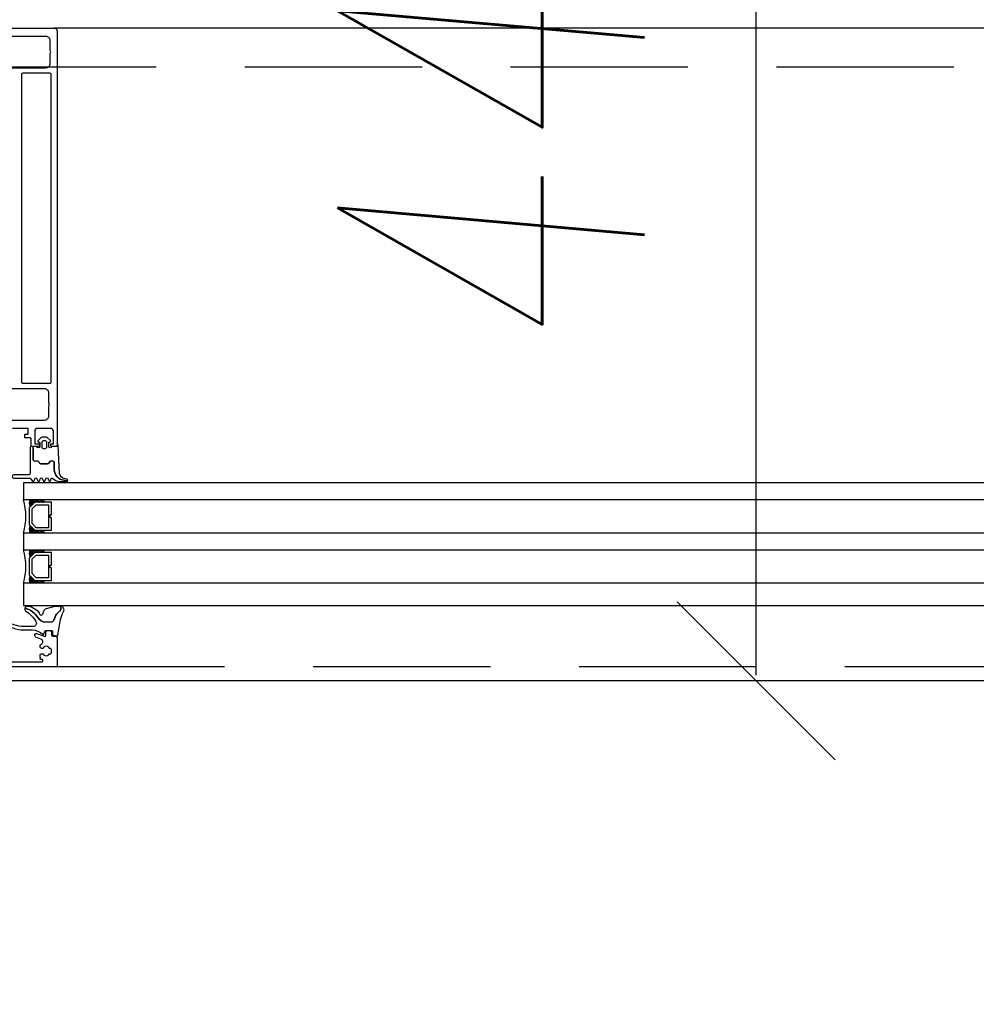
# Model space of a CAD drawing. Header units: millimetres. Extents: x 247761 to 294611, y 172579 to 236863.
# Tile 243 of 256: x 269555 to 269897, y 174499 to 174852. Entities that reach past the tile are written whole.
import ezdxf

# ---------------------------------------------------------------- set-up
doc = ezdxf.new("R2010")
doc.units = ezdxf.units.MM
doc.linetypes.add('ČÁRKOVANÁ', pattern=[19.05, 12.7, -6.35])
for name, color, linetype in [('FASÁDA DETAILNÍ', 4, 'Continuous'), ('KOTY 50', 7, 'Continuous'), ('NOVA', 240, 'Continuous')]:
    doc.layers.add(name, color=color, linetype=linetype)
doc.styles.add('CS-ROMANS', font='romans.shx', dxfattribs={"width": 0.75, "oblique": 5})
doc.dimstyles.new('A_KÓTA_50', dxfattribs={"dimtxt": 110, "dimasz": 2, "dimexe": 100, "dimexo": 1500, "dimgap": 40, "dimtad": 1, "dimrnd": 1, "dimdsep": 46, "dimtxsty": 'CS-ROMANS', "dimblk": 'KOT_CARA20', "dimcen": 45, "dimse1": 1, "dimse2": 1, "dimclrd": 256, "dimclre": 256, "dimclrt": 256, "dimadec": 0, "dimazin": 0, "dimtfac": 1, "dimtix": 1, "dimtmove": 2, "dimatfit": 3, "dimldrblk": 'OBLIQUE', "dimfxl": 0, "dimtolj": 1, "dimarcsym": 0})

# ---------------------------------------------------------------- blocks, each defined once
blk = doc.blocks.new('284336')
for points in [[(-0.7, -9.6), (-10, -9.6, 0.414511), (-10.51, -10.11), (-10.51, -15.51, -1), (-11.69, -15.51), (-11.69, -9.6), (-12.69, -8.95, -0.668884), (-12.6, -8.23), (-11.99, -8.01, 0.766384), (-11.99, -7.21), (-12.6, -6.99, -0.76831), (-12.6, -6.23), (-11.99, -6.01, 0.766384), (-11.99, -5.21), (-12.6, -4.99, -0.76831), (-12.6, -4.23), (-11.99, -4.01, 0.766384), (-11.99, -3.21), (-12.6, -2.99, -0.877523), (-12.5, -2.22), (-12.1, -2.22, 0.698129), (-11.83, -1.5, -0.220231), (-12.89, 0.78), (-12.89, 3.45, -0.157143), (-12.82, 3.68), (-12.69, 3.42, -0.067482), (-12.48, 2.53, 0.393136), (-8.66, -1.02), (-6.1, -1.02, -0.414214), (-5.61, -1.51), (-5.61, -2.22, -0.267949), (-5.85, -2.65), (-6.35, -2.93, 0.267949), (-6.61, -3.38), (-6.61, -5.84, 0.267949), (-6.35, -6.29), (-5.85, -6.57, -0.267949), (-5.61, -7), (-5.61, -8.11, 0.414215), (-5.1, -8.62), (-0.41, -8.62), (-0.41, -9.31, -0.414212), (-0.7, -9.6)], [(-0.41, 0), (-0.41, -2, 0.990243), (-0.4, -3.02), (0.9, -3.02, 0.414214), (1.21, -2.71), (1.21, -2.61, -0.668123), (1.71, -2.4), (2.75, -3.45, -0.199004), (2.89, -3.79), (2.89, -5.43, -0.199038), (2.75, -5.77), (1.71, -6.82, -0.668191), (1.21, -6.61), (1.21, -6.51, 0.414214), (0.9, -6.2), (-0.4, -6.2, 0.990269), (-0.41, -7.22), (-0.41, -8.6), (-5.1, -8.6, -0.414215), (-5.59, -8.11), (-5.59, -7, 0.267949), (-5.84, -6.56), (-6.34, -6.27, -0.267949), (-6.59, -5.84), (-6.59, -3.38, -0.267949), (-6.34, -2.95), (-5.84, -2.66, 0.267949), (-5.59, -2.22), (-5.59, -1.51, 0.414214), (-6.1, -1), (-8.66, -1, -0.393156), (-12.46, 2.53, 0.067572), (-12.67, 3.43), (-12.8, 3.7, -0.637545), (-12.12, 3.53), (-11.92, 2.53, 0.344315), (-10.06, 0.91), (0, 0.38, -0.406913), (0.39, 0), (-0.41, 0)], [(1.7, -4.31, 0.414235), (1.2, -3.81), (-0.7, -3.81, 0.414214), (-1.2, -4.31), (-1.2, -4.91, 0.414214), (-0.7, -5.41), (1.2, -5.41, 0.414235), (1.7, -4.91), (1.7, -4.31)]]:
    blk.add_lwpolyline(points, format="xyb", close=True)
blk = doc.blocks.new('433270')
blk.add_lwpolyline([(1, 0, 0.414364), (0, -1), (0, -1.4, 0.255924), (0.23, -1.83, -0.547723), (0.23, -3.17, 0.255924), (0, -3.6), (0, -14.6, 0.414214), (0.3, -14.9), (1.2, -14.9, 0.414214), (1.7, -14.4), (1.7, -10.3, -0.414214), (2, -10), (6, -10, 0.414248), (7, -9), (7, -7.7, 0.414179), (6.5, -7.2), (5.7, -7.2, 0.414232), (5.4, -7.5), (5.4, -8.2, -0.414198), (5.1, -8.5), (2.8, -8.5, -0.414204), (1.8, -7.5), (1.8, -4.49, -0.147432), (1.97, -3.94, 0.147461), (2.4, -2.5), (2.4, -2.3, -0.414214), (2.9, -1.8), (21.87, -1.8, -0.668178), (22.22, -2.65), (22.16, -2.72, 1), (21.59, -3.29), (21.52, -3.35, 0.198912), (21.38, -3.71), (21.38, -4.05, 0.414214), (22.08, -4.75), (22.38, -4.75, 0.576988), (22.64, -4.3, -0.311246), (24.56, -4.3, 0.576988), (24.82, -4.75), (25.3, -4.75, -0.260065), (25.3, -6.65), (24.82, -6.65, 0.576988), (24.56, -7.1, -0.311246), (22.64, -7.1, 0.576988), (22.38, -6.65), (22.08, -6.65, 0.414214), (21.38, -7.35), (21.38, -7.61, 0.267949), (21.63, -8.04), (21.89, -8.2, -0.637047), (21.73, -10), (19.83, -10.7, 0.315299), (19.5, -11.17), (19.5, -11.49, 0.520567), (20.17, -11.96), (22.83, -10.99, -0.520567), (23.5, -11.46), (23.5, -12.5, 0.414062), (24, -13), (25, -13, 0.414186), (25.5, -12.5), (25.5, -11.5, -0.414182), (26, -11), (27, -11, 0.414214), (27.5, -10.5), (27.5, -0.5, 0.414214), (27, 0), (1, 0)], format="xyb", close=True)
blk = doc.blocks.new('284325')
for points in [[(0.84, -5.23, -0.560316), (0.94, -4.73), (1.94, -4.36, 0.3153), (2.14, -4.08), (2.14, -1.89, 0.451558), (1.8, -1.59), (0.9, -1.7, -0.399586), (0.57, -1.46), (0.3, -0.07, -0.415977), (0.53, 0.29, 0.024107), (6.15, 1.24, 0.076636), (8.99, 2.34, -0.577615), (10.79, 1.3), (10.02, 1.37, 0.283171), (9.08, 0.9, -0.168429), (7.07, -0.74), (5.9, -1.16, 0.315302), (5.24, -2.1), (5.24, -4.21, 0.269719), (6.76, -6.82, -0.194797), (10.18, -11.53, -0.342663), (9.17, -11.17, 0.119207), (5.43, -7.59, 0.578571), (3.63, -8.62), (3.63, -11.77, 0.176415), (6.16, -18.72, -1), (5.24, -19.49, -0.176415), (2.43, -11.77), (2.43, -8.89, 0.208286), (0.84, -5.23)], [(8.95, -6.65), (10.32, -8.78, -0.134555), (10.79, -10.63, -0.339795), (10.19, -11.53, 0.194788), (6.76, -6.81, -0.269736), (5.25, -4.21), (5.25, -2.1, -0.315302), (5.9, -1.17), (7.07, -0.74, 0.168429), (9.09, 0.89, -0.283167), (10.01, 1.36), (10.79, 1.29), (10.79, -0.74, -0.070852), (10.71, -1.3), (9.95, -3.93, -0.241839), (9.08, -4.83), (7.93, -5.22, 0.836024), (8.08, -6.19), (8.11, -6.19, -0.255349), (8.95, -6.65)]]:
    blk.add_lwpolyline(points, format="xyb", close=True)
blk = doc.blocks.new('A$C69D17D4D')
at = {"layer": 'FASÁDA DETAILNÍ'}
for p, q in [((-2965.5, 1478), (-5077.5, 1478)), ((-2240.5, 1478), (-5077.5, 1478)), ((-5088.5, 1315), (-5088.5, 1309)), ((-2188.5, 1315), (-5088.5, 1315)), ((-5088.5, 1309), (-2229.5, 1309)), ((-5088.5, 1297), (-5088.5, 1291)), ((-2188.5, 1297), (-5088.5, 1297)), ((-5088.5, 1291), (-2229.5, 1291)), ((-5088.5, 1279), (-5088.5, 1271)), ((-2187.93, 1279), (-5088.5, 1279)), ((-5088.5, 1271), (-2229.5, 1271))]:
    blk.add_line(p, q, dxfattribs=at)
for points in [[(1656, 1244), (-24924, 1244), (-24924, 24924), (1656, 24924)], [(-5078.5, 1308), (-5084.5, 1308), (-5086.5, 1306), (-5086.5, 1300), (-5084.5, 1298), (-5078.5, 1298), (-5078.5, 1302.5), (-5079, 1302.5), (-5079, 1303.5), (-5078.5, 1303.5)], [(-5078.5, 1308), (-5084.5, 1308), (-5086.5, 1306), (-5086.5, 1300), (-5084.5, 1298), (-5078.5, 1298), (-5078.5, 1302.5), (-5079, 1302.5), (-5079, 1303.5), (-5078.5, 1303.5)], [(-5079.5, 1299), (-5079.5, 1307), (-5084.09, 1307), (-5085.5, 1305.59), (-5085.5, 1300.55), (-5084.09, 1299)], [(-5079.5, 1299), (-5079.5, 1307), (-5084.09, 1307), (-5085.5, 1305.59), (-5085.5, 1300.55), (-5084.09, 1299)], [(-5078.5, 1290), (-5084.5, 1290), (-5086.5, 1288), (-5086.5, 1282), (-5084.5, 1280), (-5078.5, 1280), (-5078.5, 1284.5), (-5079, 1284.5), (-5079, 1285.5), (-5078.5, 1285.5)], [(-5078.5, 1290), (-5084.5, 1290), (-5086.5, 1288), (-5086.5, 1282), (-5084.5, 1280), (-5078.5, 1280), (-5078.5, 1284.5), (-5079, 1284.5), (-5079, 1285.5), (-5078.5, 1285.5)], [(-5079.5, 1281), (-5079.5, 1289), (-5084.09, 1289), (-5085.5, 1287.59), (-5085.5, 1282.55), (-5084.09, 1281)], [(-5079.5, 1281), (-5079.5, 1289), (-5084.09, 1289), (-5085.5, 1287.59), (-5085.5, 1282.55), (-5084.09, 1281)]]:
    blk.add_lwpolyline(points, close=True, dxfattribs=at)
at = {"layer": 'FASÁDA DETAILNÍ', "linetype": 'ČÁRKOVANÁ', "ltscale": 5}
blk.add_lwpolyline([(1651, 1249), (-24919, 1249), (-24919, 24919), (1651, 24919)], close=True, dxfattribs=at)
at = {"layer": 'FASÁDA DETAILNÍ', "color": 7, "linetype": 'ČÁRKOVANÁ', "ltscale": 5}
blk.add_lwpolyline([(1436, 1464), (-24704, 1464), (-24704, 24704), (1436, 24704)], close=True, dxfattribs=at)
at = {"layer": 'FASÁDA DETAILNÍ'}
for points in [[(-5099.36, 1337.5), (-5080.99, 1337.5, 0.414214), (-5079.49, 1339), (-5079.49, 1342.5, 0.399985), (-5079.49, 1343.5), (-5079.49, 1347.2, 0.414214), (-5080.99, 1348.7), (-5099.36, 1348.7, -0.13165)], [(-5099.35, 1463.8), (-5080.49, 1463.8, 0.414232), (-5078.99, 1465.3), (-5078.99, 1469.01, 0.399985), (-5078.99, 1470.01), (-5078.99, 1473.5, 0.414232), (-5080.49, 1475), (-5099.35, 1475, -0.116937)], [(-5103, 1478), (-5077.5, 1478, -0.414214), (-5076.5, 1477), (-5076.5, 1477), (-5076.5, 1328.5, -0.414214), (-5077, 1328), (-5078.3, 1328, -0.41422), (-5078.8, 1328.5), (-5078.8, 1329), (-5077.8, 1329), (-5077.8, 1333.5, 0.414214), (-5078.8, 1334.5), (-5083.5, 1334.5, 0.414214), (-5084.5, 1333.5), (-5084.5, 1329), (-5082.8, 1329), (-5082.8, 1328.5, -0.414201), (-5083.3, 1328), (-5085.3, 1328, -0.414214), (-5085.8, 1328.5), (-5085.8, 1330.64, 0.414214), (-5086.3, 1331.14), (-5088.1, 1331.14), (-5088.1, 1332.39), (-5086.9, 1332.39), (-5086.9, 1334.2, 0.414214), (-5087.2, 1334.5), (-5092.5, 1334.5, 0.414167)], [(-5099.36, 1337.5), (-5080.99, 1337.5, 0.414214), (-5079.49, 1339), (-5079.49, 1342.5, 0.399985), (-5079.49, 1343.5), (-5079.49, 1347.2, 0.414214), (-5080.99, 1348.7), (-5099.36, 1348.7, -0.13165)], [(-5099.35, 1463.8), (-5080.49, 1463.8, 0.414232), (-5078.99, 1465.3), (-5078.99, 1469.01, 0.399985), (-5078.99, 1470.01), (-5078.99, 1473.5, 0.414232), (-5080.49, 1475), (-5099.35, 1475, -0.116937)], [(-5103, 1478), (-5077.5, 1478, -0.414214), (-5076.5, 1477), (-5076.5, 1477), (-5076.5, 1328.5, -0.414214), (-5077, 1328), (-5078.3, 1328, -0.41422), (-5078.8, 1328.5), (-5078.8, 1329), (-5077.8, 1329), (-5077.8, 1333.5, 0.414214), (-5078.8, 1334.5), (-5083.5, 1334.5, 0.414214), (-5084.5, 1333.5), (-5084.5, 1329), (-5082.8, 1329), (-5082.8, 1328.5, -0.414201), (-5083.3, 1328), (-5085.3, 1328, -0.414214), (-5085.8, 1328.5), (-5085.8, 1330.64, 0.414214), (-5086.3, 1331.14), (-5088.1, 1331.14), (-5088.1, 1332.39), (-5086.9, 1332.39), (-5086.9, 1334.2, 0.414214), (-5087.2, 1334.5), (-5092.5, 1334.5, 0.414167)]]:
    blk.add_lwpolyline(points, format="xyb", dxfattribs=at)
blk.add_lwpolyline([(-5078.6, 1351.2), (-5078.6, 1461.3, 0.414214), (-5079.1, 1461.8), (-5088.8, 1461.8, 0.414214), (-5089.3, 1461.3), (-5089.3, 1351.2, 0.414214), (-5088.8, 1350.7), (-5079.1, 1350.7, 0.414214), (-5078.6, 1351.2)], format="xyb", close=True, dxfattribs=at)
blk.add_lwpolyline([(-5078.6, 1351.2), (-5078.6, 1461.3, 0.414214), (-5079.1, 1461.8), (-5088.8, 1461.8, 0.414214), (-5089.3, 1461.3), (-5089.3, 1351.2, 0.414214), (-5088.8, 1350.7), (-5079.1, 1350.7, 0.414214), (-5078.6, 1351.2)], format="xyb", close=True, dxfattribs=at)
for centre, radius, start, end in [((-5110.39, 1303), 22.7, 344.6728, 15.3272), ((-5110.39, 1303), 22.7, 344.6728, 15.3272), ((-5082.95, 1307.65), 3.55, 157.591, 202.7062), ((-5082.95, 1307.65), 3.55, 157.591, 202.7062), ((-5083.32, 1307.76), 2.9, 154.7048, 204.6933), ((-5083.32, 1307.76), 2.9, 154.7048, 204.6933), ((-5083.66, 1307.93), 2.25, 151.5972, 208.4727), ((-5083.66, 1307.93), 2.25, 151.5972, 208.4727), ((-5083.91, 1308.08), 1.71, 147.3143, 212.7051), ((-5083.91, 1308.08), 1.71, 147.3143, 212.7051), ((-5084.07, 1308.21), 1.26, 141.5004, 218.0344), ((-5084.07, 1308.21), 1.26, 141.5004, 218.0344), ((-5084.16, 1308.36), 0.879, 133.5036, 226.0051), ((-5084.16, 1308.36), 0.879, 133.5036, 226.0051), ((-5084.15, 1308.5), 0.596, 123.0366, 236.9634), ((-5084.15, 1308.5), 0.596, 123.0366, 236.9634), ((-5083.85, 1308.5), 0.596, 123.0366, 236.9634), ((-5083.85, 1308.5), 0.596, 123.0366, 236.9634), ((-5083.56, 1308.5), 0.596, 123.0366, 236.9634), ((-5083.56, 1308.5), 0.596, 123.0366, 236.9634), ((-5083.27, 1308.5), 0.596, 123.0366, 236.9634), ((-5083.27, 1308.5), 0.596, 123.0366, 236.9634), ((-5082.98, 1308.5), 0.596, 123.0366, 236.9634), ((-5082.98, 1308.5), 0.596, 123.0366, 236.9634), ((-5082.68, 1308.5), 0.596, 123.0366, 236.9634), ((-5082.68, 1308.5), 0.596, 123.0366, 236.9634), ((-5082.39, 1308.5), 0.596, 123.0366, 236.9634), ((-5082.39, 1308.5), 0.596, 123.0366, 236.9634), ((-5082.1, 1308.5), 0.596, 123.0366, 236.9634), ((-5082.1, 1308.5), 0.596, 123.0366, 236.9634), ((-5081.81, 1308.5), 0.596, 123.0366, 236.9634), ((-5081.81, 1308.5), 0.596, 123.0366, 236.9634), ((-5081.51, 1308.5), 0.596, 123.0366, 236.9634), ((-5081.51, 1308.5), 0.596, 123.0366, 236.9634), ((-5081.22, 1308.5), 0.596, 123.0366, 236.9634), ((-5081.22, 1308.5), 0.596, 123.0366, 236.9634), ((-5080.93, 1308.5), 0.596, 123.0366, 236.9634), ((-5080.93, 1308.5), 0.596, 123.0366, 236.9634), ((-5080.64, 1308.5), 0.596, 123.0366, 236.9634), ((-5080.64, 1308.5), 0.596, 123.0366, 236.9634), ((-5082.95, 1298.35), 3.55, 157.2938, 202.409), ((-5082.95, 1298.35), 3.55, 157.2938, 202.409), ((-5083.32, 1298.24), 2.9, 155.3067, 205.2952), ((-5083.32, 1298.24), 2.9, 155.3067, 205.2952), ((-5083.66, 1298.07), 2.25, 151.5273, 208.4028), ((-5083.66, 1298.07), 2.25, 151.5273, 208.4028), ((-5083.91, 1297.92), 1.71, 147.2949, 212.6857), ((-5083.91, 1297.92), 1.71, 147.2949, 212.6857), ((-5084.07, 1297.79), 1.26, 141.9656, 218.4996), ((-5084.07, 1297.79), 1.26, 141.9656, 218.4996), ((-5084.16, 1297.64), 0.879, 133.9949, 226.4964), ((-5084.16, 1297.64), 0.879, 133.9949, 226.4964), ((-5084.15, 1297.5), 0.596, 123.0366, 236.9634), ((-5084.15, 1297.5), 0.596, 123.0366, 236.9634), ((-5083.85, 1297.5), 0.596, 123.0366, 236.9634), ((-5083.85, 1297.5), 0.596, 123.0366, 236.9634), ((-5083.56, 1297.5), 0.596, 123.0366, 236.9634), ((-5083.56, 1297.5), 0.596, 123.0366, 236.9634), ((-5083.27, 1297.5), 0.596, 123.0366, 236.9634), ((-5083.27, 1297.5), 0.596, 123.0366, 236.9634), ((-5082.98, 1297.5), 0.596, 123.0366, 236.9634), ((-5082.98, 1297.5), 0.596, 123.0366, 236.9634), ((-5082.68, 1297.5), 0.596, 123.0366, 236.9634), ((-5082.68, 1297.5), 0.596, 123.0366, 236.9634), ((-5082.39, 1297.5), 0.596, 123.0366, 236.9634), ((-5082.39, 1297.5), 0.596, 123.0366, 236.9634), ((-5082.1, 1297.5), 0.596, 123.0366, 236.9634), ((-5082.1, 1297.5), 0.596, 123.0366, 236.9634), ((-5081.81, 1297.5), 0.596, 123.0366, 236.9634), ((-5081.81, 1297.5), 0.596, 123.0366, 236.9634), ((-5081.51, 1297.5), 0.596, 123.0366, 236.9634), ((-5081.51, 1297.5), 0.596, 123.0366, 236.9634), ((-5081.22, 1297.5), 0.596, 123.0366, 236.9634), ((-5081.22, 1297.5), 0.596, 123.0366, 236.9634), ((-5080.93, 1297.5), 0.596, 123.0366, 236.9634), ((-5080.93, 1297.5), 0.596, 123.0366, 236.9634), ((-5080.64, 1297.5), 0.596, 123.0366, 236.9634), ((-5080.64, 1297.5), 0.596, 123.0366, 236.9634), ((-5110.39, 1285), 22.7, 344.6728, 15.3272), ((-5110.39, 1285), 22.7, 344.6728, 15.3272), ((-5082.95, 1289.65), 3.55, 157.591, 202.7062), ((-5082.95, 1289.65), 3.55, 157.591, 202.7062), ((-5083.32, 1289.76), 2.9, 154.7048, 204.6933), ((-5083.32, 1289.76), 2.9, 154.7048, 204.6933), ((-5083.66, 1289.93), 2.25, 151.5972, 208.4727), ((-5083.66, 1289.93), 2.25, 151.5972, 208.4727), ((-5083.91, 1290.08), 1.71, 147.3143, 212.7051), ((-5083.91, 1290.08), 1.71, 147.3143, 212.7051), ((-5084.07, 1290.21), 1.26, 141.5004, 218.0344), ((-5084.07, 1290.21), 1.26, 141.5004, 218.0344), ((-5084.16, 1290.36), 0.879, 133.5036, 226.0051), ((-5084.16, 1290.36), 0.879, 133.5036, 226.0051), ((-5084.15, 1290.5), 0.596, 123.0366, 236.9634), ((-5084.15, 1290.5), 0.596, 123.0366, 236.9634), ((-5083.85, 1290.5), 0.596, 123.0366, 236.9634), ((-5083.85, 1290.5), 0.596, 123.0366, 236.9634), ((-5083.56, 1290.5), 0.596, 123.0366, 236.9634), ((-5083.56, 1290.5), 0.596, 123.0366, 236.9634), ((-5083.27, 1290.5), 0.596, 123.0366, 236.9634), ((-5083.27, 1290.5), 0.596, 123.0366, 236.9634), ((-5082.98, 1290.5), 0.596, 123.0366, 236.9634), ((-5082.98, 1290.5), 0.596, 123.0366, 236.9634), ((-5082.68, 1290.5), 0.596, 123.0366, 236.9634), ((-5082.68, 1290.5), 0.596, 123.0366, 236.9634), ((-5082.39, 1290.5), 0.596, 123.0366, 236.9634), ((-5082.39, 1290.5), 0.596, 123.0366, 236.9634), ((-5082.1, 1290.5), 0.596, 123.0366, 236.9634), ((-5082.1, 1290.5), 0.596, 123.0366, 236.9634), ((-5081.81, 1290.5), 0.596, 123.0366, 236.9634), ((-5081.81, 1290.5), 0.596, 123.0366, 236.9634), ((-5081.51, 1290.5), 0.596, 123.0366, 236.9634), ((-5081.51, 1290.5), 0.596, 123.0366, 236.9634), ((-5081.22, 1290.5), 0.596, 123.0366, 236.9634), ((-5081.22, 1290.5), 0.596, 123.0366, 236.9634), ((-5080.93, 1290.5), 0.596, 123.0366, 236.9634), ((-5080.93, 1290.5), 0.596, 123.0366, 236.9634), ((-5080.64, 1290.5), 0.596, 123.0366, 236.9634), ((-5080.64, 1290.5), 0.596, 123.0366, 236.9634), ((-5082.95, 1280.35), 3.55, 157.2938, 202.409), ((-5082.95, 1280.35), 3.55, 157.2938, 202.409), ((-5083.32, 1280.24), 2.9, 155.3067, 205.2952), ((-5083.32, 1280.24), 2.9, 155.3067, 205.2952), ((-5083.66, 1280.07), 2.25, 151.5273, 208.4028), ((-5083.66, 1280.07), 2.25, 151.5273, 208.4028), ((-5083.91, 1279.92), 1.71, 147.2949, 212.6857), ((-5083.91, 1279.92), 1.71, 147.2949, 212.6857), ((-5084.07, 1279.79), 1.26, 141.9656, 218.4996), ((-5084.07, 1279.79), 1.26, 141.9656, 218.4996), ((-5084.16, 1279.64), 0.879, 133.9949, 226.4964), ((-5084.16, 1279.64), 0.879, 133.9949, 226.4964), ((-5084.15, 1279.5), 0.596, 123.0366, 236.9634), ((-5084.15, 1279.5), 0.596, 123.0366, 236.9634), ((-5083.85, 1279.5), 0.596, 123.0366, 236.9634), ((-5083.85, 1279.5), 0.596, 123.0366, 236.9634), ((-5083.56, 1279.5), 0.596, 123.0366, 236.9634), ((-5083.56, 1279.5), 0.596, 123.0366, 236.9634), ((-5083.27, 1279.5), 0.596, 123.0366, 236.9634), ((-5083.27, 1279.5), 0.596, 123.0366, 236.9634), ((-5082.98, 1279.5), 0.596, 123.0366, 236.9634), ((-5082.98, 1279.5), 0.596, 123.0366, 236.9634), ((-5082.68, 1279.5), 0.596, 123.0366, 236.9634), ((-5082.68, 1279.5), 0.596, 123.0366, 236.9634), ((-5082.39, 1279.5), 0.596, 123.0366, 236.9634), ((-5082.39, 1279.5), 0.596, 123.0366, 236.9634), ((-5082.1, 1279.5), 0.596, 123.0366, 236.9634), ((-5082.1, 1279.5), 0.596, 123.0366, 236.9634), ((-5081.81, 1279.5), 0.596, 123.0366, 236.9634), ((-5081.81, 1279.5), 0.596, 123.0366, 236.9634), ((-5081.51, 1279.5), 0.596, 123.0366, 236.9634), ((-5081.51, 1279.5), 0.596, 123.0366, 236.9634), ((-5081.22, 1279.5), 0.596, 123.0366, 236.9634), ((-5081.22, 1279.5), 0.596, 123.0366, 236.9634), ((-5080.93, 1279.5), 0.596, 123.0366, 236.9634), ((-5080.93, 1279.5), 0.596, 123.0366, 236.9634), ((-5080.64, 1279.5), 0.596, 123.0366, 236.9634), ((-5080.64, 1279.5), 0.596, 123.0366, 236.9634)]:
    blk.add_arc(centre, radius, start, end, dxfattribs=at)
at = {"layer": 'FASÁDA DETAILNÍ', "xscale": -1}
for name, p, rotation in [('284336', (-5076.5, 1328.41), 270), ('284336', (-5076.5, 1328.41), 270), ('284325', (-5076.5, 1259.86), 270), ('284325', (-5076.5, 1259.86), 270), ('433270', (-5104, 1249), 180), ('433270', (-5104, 1249), 180)]:
    blk.add_blockref(name, p, dxfattribs=dict(at, rotation=rotation))
blk = doc.blocks.new('KOT_CARA20')
for p, q in [((0, 20), (0, -20)), ((0, 0), (14.14, 14.14)), ((0, 0), (-14.14, -14.14))]:
    blk.add_line(p, q)
blk = doc.blocks.new('*D33')
at = {"layer": 'Defpoints', "color": 0, "ltscale": 5, "transparency": 16777216}
for p in [(249720.52, 174615.26), (276300.52, 174615.26), (276300.52, 172618.77)]:
    blk.add_point(p, dxfattribs=at)
at = {"layer": 'KOTY 50', "lineweight": -2, "ltscale": 5, "transparency": 16777216}
blk.add_line((249722.52, 172618.77), (276298.52, 172618.77), dxfattribs=at)
at = {"layer": 'KOTY 50', "lineweight": -2, "ltscale": 5, "transparency": 16777216, "xscale": 2, "yscale": 2, "zscale": 2, "rotation": 180}
blk.add_blockref('KOT_CARA20', (249720.52, 172618.77), dxfattribs=at)
at = {"layer": 'KOTY 50', "lineweight": -2, "ltscale": 5, "transparency": 16777216, "xscale": 2, "yscale": 2, "zscale": 2}
blk.add_blockref('KOT_CARA20', (276300.52, 172618.77), dxfattribs=at)
at = {"layer": 'KOTY 50', "ltscale": 5, "transparency": 16777216, "insert": (263010.52, 172713.77), "char_height": 110, "attachment_point": 5, "style": 'CS-ROMANS'}
blk.add_mtext('\\A1;26580', dxfattribs=at)
blk = doc.blocks.new('_OBLIQUE')
at = {"color": 0, "linetype": 'ByBlock', "ltscale": 15}
blk.add_line((-0.5, -0.5), (0.5, 0.5), dxfattribs=at)
blk = doc.blocks.new('*D392')
at = {"layer": 'Defpoints', "color": 0, "ltscale": 5, "transparency": 16777216}
for p in [(269637.25, 175055.26), (269818.5, 175055.26), (269617.06, 174615.26)]:
    blk.add_point(p, dxfattribs=at)
at = {"layer": 'KOTY 50', "lineweight": -2, "ltscale": 5, "transparency": 16777216}
blk.add_line((269818.5, 174617.26), (269818.5, 175053.26), dxfattribs=at)
at = {"layer": 'KOTY 50', "lineweight": -2, "ltscale": 5, "transparency": 16777216, "xscale": 2, "yscale": 2, "zscale": 2}
for p, rotation in [((269818.5, 175055.26), 90), ((269818.5, 174615.26), 270)]:
    blk.add_blockref('KOT_CARA20', p, dxfattribs=dict(at, rotation=rotation))
at = {"layer": 'KOTY 50', "ltscale": 5, "transparency": 16777216, "insert": (269723.5, 174835.26), "char_height": 110, "attachment_point": 5, "rotation": 90, "style": 'CS-ROMANS'}
blk.add_mtext('\\A1;440', dxfattribs=at)

msp = doc.modelspace()

# ---------------------------------------------------------------- block references
at = {"layer": 'NOVA', "ltscale": 300}
msp.add_blockref('A$C69D17D4D', (274644.517, 173371.259), dxfattribs=at)

# ---------------------------------------------------------------- dimensions: what is measured, and where the dimension line sits
at = {"layer": 'KOTY 50', "ltscale": 5}
dim = msp.add_linear_dim(base=(269818.499, 175055.259), p1=(269617.06, 174615.259), p2=(269637.253, 175055.259), angle=90, dimstyle='A_KÓTA_50', dxfattribs=at)
dim.commit()
dim.dimension.update_dxf_attribs({"geometry": '*D392', "text_midpoint": (269723.499, 174835.259)})
dim = msp.add_linear_dim(base=(276300.517, 172618.774), p1=(249720.517, 174615.259), p2=(276300.517, 174615.259), dimstyle='A_KÓTA_50', dxfattribs=at)
dim.commit()
dim.dimension.update_dxf_attribs({"geometry": '*D33', "text_midpoint": (263010.517, 172713.774)})

doc.saveas('drawing.dxf')
